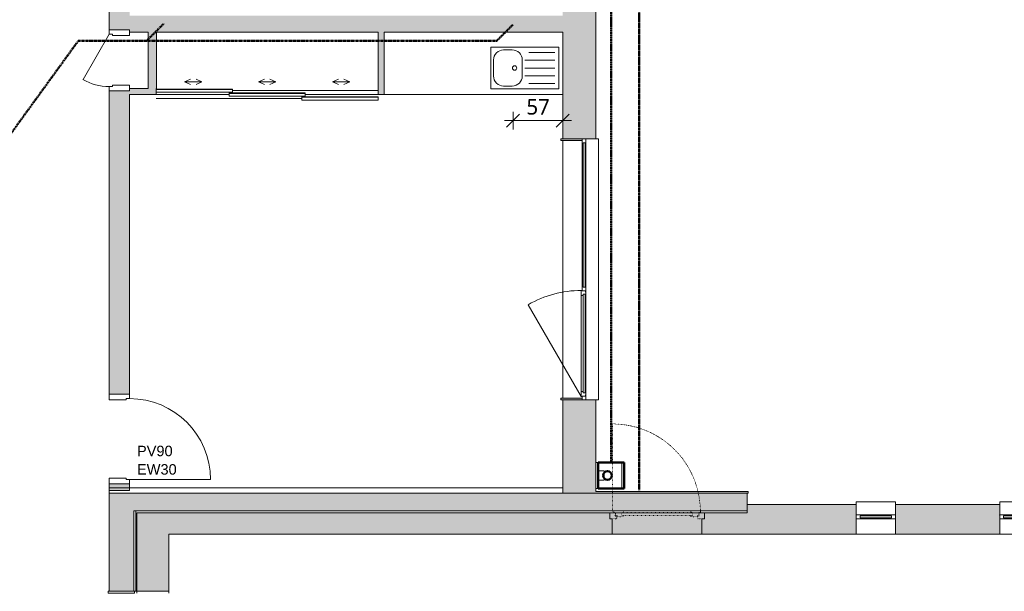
# Model space of a CAD drawing. Header units: millimetres. Extents: x -15787 to 43305, y -34460 to 16025.
# Tile 19 of 44: x 12053 to 23373, y -9382 to -2813. Entities that reach past the tile are written whole.
import ezdxf

# ---------------------------------------------------------------- set-up
doc = ezdxf.new("R2010")
doc.units = ezdxf.units.MM
for name, pattern in [('A-pointilles', [0.53, 0, -0.53]), ('Caché', [3, 2, -1]), ('Center 1_4_', [13.49375, 6.35, -2.38125, 2.38125, -2.38125]), ('Centre', [12.5, 2.5, -1.875, 6.25, -1.875])]:
    doc.linetypes.add(name, pattern=pattern)
for name, color, linetype, lineweight in [('A-ANNO-DIMS', 211, 'Continuous', 9), ('A-ANNO-DIMS-100', 211, 'Continuous', 9), ('A-ANNO-NOTE', 131, 'Continuous', 9), ('A-DETL', 90, 'Continuous', 50), ('A-DETL-GENF', 92, 'Continuous', 9), ('A-DOOR', 31, 'Continuous', 13), ('A-DOOR-FRAM', 31, 'Continuous', 13), ('A-DOOR-GLAZ', 31, 'Continuous', 13), ('A-FLOR', 192, 'Continuous', 9), ('A-GENM-HDLN', 13, 'Continuous', 9), ('A-GLAZ', 151, 'Continuous', 9), ('A-WALL', 113, 'Continuous', 9), ('A-WALL-PATT', 111, 'Continuous', 9), ('I-WALL', 2, 'Continuous', 9), ('P-SANR-FIXT', 6, 'Continuous', 9)]:
    doc.layers.add(name, color=color, linetype=linetype, lineweight=lineweight)
doc.styles.add('Arial', font='arial.ttf', dxfattribs={"height": 120})
doc.styles.add('Trebuchet MS', font='trebuc.ttf', dxfattribs={"height": 180})
doc.dimstyles.new('Cotes100e_Intérieur', dxfattribs={"dimscale": 304.8, "dimtxt": 185.571163, "dimasz": 0.492126, "dimexe": 0.328084, "dimexo": 0.0625, "dimgap": 0.065617, "dimtad": 1, "dimdec": 0, "dimlfac": 0.1, "dimzin": 0, "dimdsep": 46, "dimtxsty": 'Trebuchet MS', "dimblk1": 'OBLIQUE', "dimblk2": 'OBLIQUE', "dimsah": 1, "dimcen": 0.09, "dimdle": 0.328084, "dimazin": 0, "dimtfac": 1, "dimtdec": 4, "dimtix": 1, "dimtmove": 0, "dimatfit": 3, "dimfxl": 0.328084, "dimfxlon": 1, "dimtvp": 1, "dimtolj": 1, "dimtzin": 0, "dimarcsym": 2})

# ---------------------------------------------------------------- blocks, each defined once
blk = doc.blocks.new('Ouverture en rectangle - Ouverture en rectangle 320cm-7305560-RDC_Réseaux')
at = {"layer": 'A-DOOR-FRAM', "color": 23}
for p, q in [((-1580, 151.5), (-1600, 151.5)), ((-1600, 151.5), (-1600, 141.5)), ((-1580, -151.5), (-1580, 151.5)), ((1600, 151.5), (1580, 151.5)), ((1580, 151.5), (1580, -151.5)), ((1600, 141.5), (1600, 151.5)), ((-1600, -141.5), (-1600, -151.5)), ((-1600, -151.5), (-1580, -151.5)), ((1580, -151.5), (1600, -151.5)), ((1600, -151.5), (1600, -141.5))]:
    blk.add_line(p, q, dxfattribs=at)
blk = doc.blocks.new('PINT_ plein-vitré - P90 vitré-8161173-RDC_Réseaux')
at = {"layer": 'A-DOOR', "color": 23}
blk.add_line((-465, -1047.5), (-465, -117.5), dxfattribs=at)
blk.add_arc((-465, -117.5), 930, 270, 0, dxfattribs=at)
at = {"layer": 'A-DOOR-FRAM', "color": 23}
for p, q in [((-450, 117.5), (-515, 117.5)), ((-515, 117.5), (-515, -117.5)), ((-450, -77.5), (-450, 117.5)), ((515, 117.5), (450, 117.5)), ((450, 117.5), (450, -77.5)), ((515, -117.5), (515, 117.5)), ((-465, -117.5), (-465, -77.5)), ((-465, -77.5), (-450, -77.5)), ((450, -77.5), (465, -77.5)), ((465, -77.5), (465, -117.5)), ((-515, -117.5), (-465, -117.5)), ((465, -117.5), (515, -117.5))]:
    blk.add_line(p, q, dxfattribs=at)
blk = doc.blocks.new('evier 1 cuve - 780 x 480 mm-7638799-RDC_Réseaux')
at = {"layer": 'P-SANR-FIXT', "color": 30}
for p, q in [((439, -24), (-341, -24)), ((-341, -24), (-341, -504)), ((-296, -84), (4, -84)), ((294, -57), (194, -57)), ((439, -504), (439, -24)), ((-296, -174), (49, -174)), ((79, -172), (79, -357)), ((409, -357), (409, -172)), ((-296, -264), (49, -264)), ((-296, -354), (49, -354)), ((-296, -444), (4, -444)), ((-341, -504), (439, -504)), ((194, -472), (294, -472))]:
    blk.add_line(p, q, dxfattribs=at)
for centre, radius, start, end in [((194, -172), 115, 90, 180), ((294, -172), 115, 360, 90), ((167, -264), 25.4, 0, 180), ((167, -264), 25.4, 180, 0), ((194, -357), 115, 180, 270), ((294, -357), 115, 270, 0)]:
    blk.add_arc(centre, radius, start, end, dxfattribs=at)
blk = doc.blocks.new('PINT_ plein-vitré - P60 plein-7772797-RDC_Réseaux')
at = {"layer": 'A-DOOR', "color": 23}
blk.add_line((220, -417), (-300, -118), dxfattribs=at)
blk.add_arc((-300, -118), 600, 330, 0, dxfattribs=at)
at = {"layer": 'A-DOOR-FRAM', "color": 23}
for p, q in [((-285, 118), (-350, 118)), ((-350, 118), (-350, -118)), ((-285, -77), (-285, 118)), ((350, 118), (285, 118)), ((285, 118), (285, -77)), ((350, -118), (350, 118)), ((-300, -118), (-300, -77)), ((-300, -77), (-285, -77)), ((285, -77), (300, -77)), ((300, -77), (300, -118)), ((-350, -118), (-300, -118)), ((300, -118), (350, -118))]:
    blk.add_line(p, q, dxfattribs=at)
blk = doc.blocks.new('Menuiserie Alu - 1V _ 1fixe - 300x180cm - Bavettes Alu-8374634-RDC_Réseaux')
at = {"layer": 'A-DETL-GENF', "color": 30}
blk.add_line((1461, 23.5), (404.9, -586.3), dxfattribs=at)
blk.add_arc((1461, 23.5), 1219.5, 180, 210, dxfattribs=at)
at = {"layer": 'A-GLAZ', "color": 30}
for p, q in [((-1441, 77.5), (-1500, 77.5)), ((-1500, 77.5), (-1500, 32.5)), ((-1500, 32.5), (-1441, 32.5)), ((202.5, 68.5), (-1455, 68.5)), ((-1455, 68.5), (-1455, 44.5)), ((-1455, 44.5), (-1455, 68.5)), ((-1455, 68.5), (-1441, 68.5)), ((-1455, 44.5), (202.5, 44.5)), ((-1441, 44.5), (-1455, 44.5)), ((188.5, 77.5), (-1441, 77.5)), ((-1441, 68.5), (-1441, 77.5)), ((-1441, 32.5), (-1441, 44.5)), ((-1441, 32.5), (188.5, 32.5)), ((261.5, 77.5), (188.5, 77.5)), ((188.5, 77.5), (188.5, 68.5)), ((188.5, 68.5), (202.5, 68.5)), ((202.5, 44.5), (188.5, 44.5)), ((188.5, 44.5), (188.5, 32.5)), ((188.5, 32.5), (247.5, 32.5)), ((202.5, 44.5), (202.5, 68.5)), ((202.5, 68.5), (202.5, 44.5)), ((247.5, 32.5), (241.5, 32.5)), ((241.5, 32.5), (241.5, 23.5)), ((241.5, 23.5), (299.5, 23.5)), ((247.5, 32.5), (247.5, 72.5)), ((247.5, 72.5), (261.5, 72.5)), ((261.5, 72.5), (247.5, 72.5)), ((247.5, 72.5), (247.5, 32.5)), ((261.5, 72.5), (261.5, 77.5)), ((299.5, 77.5), (261.5, 77.5)), ((261.5, 77.5), (261.5, 72.5)), ((1417, 68.5), (285.5, 68.5)), ((285.5, 68.5), (285.5, 44.5)), ((285.5, 44.5), (285.5, 68.5)), ((285.5, 68.5), (299.5, 68.5)), ((285.5, 44.5), (1417, 44.5)), ((299.5, 44.5), (285.5, 44.5)), ((1403, 77.5), (299.5, 77.5)), ((299.5, 68.5), (299.5, 77.5)), ((299.5, 23.5), (299.5, 44.5)), ((299.5, 23.5), (1403, 23.5)), ((1403, 77.5), (1403, 68.5)), ((1441, 77.5), (1403, 77.5)), ((1403, 68.5), (1417, 68.5)), ((1417, 44.5), (1403, 44.5)), ((1403, 44.5), (1403, 23.5)), ((1403, 23.5), (1461, 23.5)), ((1417, 44.5), (1417, 68.5)), ((1417, 68.5), (1417, 44.5)), ((1441, 77.5), (1441, 72.5)), ((1500, 77.5), (1441, 77.5)), ((1441, 72.5), (1441, 77.5)), ((1441, 72.5), (1455, 72.5)), ((1455, 72.5), (1441, 72.5)), ((1455, 72.5), (1455, 32.5)), ((1455, 32.5), (1455, 72.5)), ((1455, 32.5), (1500, 32.5)), ((1461, 32.5), (1455, 32.5)), ((1461, 23.5), (1461, 32.5)), ((1500, 32.5), (1500, 77.5))]:
    blk.add_line(p, q, dxfattribs=at)
blk = doc.blocks.new('Porte de placard coulissante - 3 rails - 3 panneaux - 255cm x 210cm - Panneau lisse 2-7982112-RDC_Réseaux')
at = {"layer": 'A-DETL-GENF', "color": 30}
for p, q in [((-950, 111), (-882, 142)), ((-750, 111), (-818, 142)), ((-100, 111), (-32, 142)), ((100, 111), (32, 142)), ((750, 111), (818, 142)), ((950, 111), (882, 142)), ((-950, 111), (-882, 79)), ((-950, 111), (-750, 111)), ((-750, 111), (-818, 79)), ((-100, 111), (-32, 79)), ((-100, 111), (100, 111)), ((100, 111), (32, 79)), ((750, 111), (818, 79)), ((950, 111), (750, 111)), ((950, 111), (882, 79))]:
    blk.add_line(p, q, dxfattribs=at)
at = {"layer": 'A-DOOR', "color": 23}
for p, q in [((-1275, 28), (-1270, 28)), ((-1275, -8), (-1275, 28)), ((-1270, 28), (-1270, 24)), ((-1270, 28), (-403, 28)), ((-1270, 24), (-1270, 28)), ((-1270, 24), (-403, 24)), ((-403, 24), (-1270, 24)), ((-403, 28), (-398, 28)), ((-403, 24), (-403, 28)), ((-403, 28), (-403, 24)), ((-398, 28), (-398, -8)), ((-398, -8), (-1275, -8)), ((-438, -17), (-433, -17)), ((-438, -53), (-438, -17)), ((438, -53), (-438, -53)), ((-433, -17), (-433, -21)), ((-433, -17), (433, -17)), ((-433, -21), (-433, -17)), ((-433, -21), (433, -21)), ((433, -21), (-433, -21)), ((398, -62), (403, -62)), ((398, -98), (398, -62)), ((1275, -98), (398, -98)), ((403, -62), (403, -66)), ((403, -62), (1270, -62)), ((403, -66), (403, -62)), ((403, -66), (1270, -66)), ((1270, -66), (403, -66)), ((433, -17), (438, -17)), ((433, -21), (433, -17)), ((433, -17), (433, -21)), ((438, -17), (438, -53)), ((1270, -62), (1275, -62)), ((1270, -66), (1270, -62)), ((1270, -62), (1270, -66)), ((1275, -62), (1275, -98))]:
    blk.add_line(p, q, dxfattribs=at)
at = {"layer": 'A-DOOR', "color": 30, "lineweight": 9}
for p, q in [((-398, 10), (1275, 10)), ((-1275, -35), (-438, -35)), ((-1275, -80), (398, -80)), ((438, -35), (1275, -35))]:
    blk.add_line(p, q, dxfattribs=at)
blk = doc.blocks.new('Descente EP droite _ Boite à Eau _hôte mur_ - Descente Rectangle 70x110mm _ Boite à eau - 300x300x300-8025974-RDC_Réseaux')
at = {"layer": 'A-DETL-GENF', "color": 30}
for p, q in [((70, 216.5), (70, 286.5)), ((70, 286.5), (180, 286.5)), ((180, 286.5), (180, 216.5)), ((180, 216.5), (70, 216.5))]:
    blk.add_line(p, q, dxfattribs=at)
at = {"layer": 'A-GENM-HDLN', "color": 30}
for p, q in [((-25, 190.5), (-25, 490.5)), ((-25, 490.5), (275, 490.5)), ((275, 490.5), (275, 190.5)), ((275, 190.5), (-25, 190.5))]:
    blk.add_line(p, q, dxfattribs=at)
blk = doc.blocks.new('Bavette Aluminium - Bavelle Aluminium-8374645-RDC_Réseaux')
at = {"layer": 'A-GLAZ', "color": 30}
for p, q in [((-1500, 113), (-1500, 142)), ((-1500, 142), (1500, 142)), ((1500, 142), (1500, 113))]:
    blk.add_line(p, q, dxfattribs=at)
blk = doc.blocks.new('Porte d_entrée simple - Panneau vitré - 90cm x 205cm-8476616-RDC_Réseaux')
at = {"layer": 'A-DETL-GENF', "color": 40, "linetype": 'A-pointilles'}
blk.add_line((-512, 135), (-512, 1144), dxfattribs=at)
blk.add_arc((-512, 135), 1009, 359.2047, 90, dxfattribs=at)
at = {"layer": 'A-DOOR', "color": 60, "linetype": 'A-pointilles'}
for p, q in [((-497, 129), (-497, 141)), ((-494, 144), (-394, 144)), ((-480, 126), (-494, 126)), ((-480, 94), (-480, 126)), ((-405, 127), (-405, 93)), ((-387, 127), (-405, 127)), ((394, 144), (-394, 144)), ((-387, 137), (-387, 127)), ((387, 127), (387, 137)), ((405, 127), (387, 127)), ((394, 144), (494, 144)), ((405, 93), (405, 127)), ((480, 126), (480, 94)), ((494, 126), (480, 126)), ((497, 141), (497, 129)), ((-461, 91), (-477, 91)), ((-461, 76), (-461, 91)), ((-394, 76), (-461, 76)), ((-405, 93), (-387, 93)), ((-387, 93), (-387, 83)), ((387, 93), (405, 93)), ((387, 83), (387, 93)), ((461, 76), (394, 76)), ((461, 91), (461, 76)), ((477, 91), (461, 91))]:
    blk.add_line(p, q, dxfattribs=at)
at = {"layer": 'A-DOOR', "color": 40, "linetype": 'A-pointilles', "lineweight": 9}
for p, q in [((412, 144), (412, 147)), ((452, 147), (452, 144))]:
    blk.add_line(p, q, dxfattribs=at)
at = {"layer": 'A-DOOR', "color": 60, "linetype": 'A-pointilles'}
for centre, radius, start, end in [((-494, 141), 3, 90, 180), ((-494, 129), 3, 180, 270), ((-394, 137), 7, 0, 90), ((394, 137), 7, 90, 180), ((494, 141), 3, 0, 90), ((494, 129), 3, 270, 0), ((-477, 94), 3, 180, 270), ((-394, 83), 7, 270, 0), ((394, 83), 7, 180, 270), ((477, 94), 3, 270, 0)]:
    blk.add_arc(centre, radius, start, end, dxfattribs=at)
for points, knots in [([(-497, 142), (-497, 142), (-497, 142), (-497, 143), (-497, 143), (-497, 143), (-497, 143), (-496, 143), (-496, 144), (-496, 144), (-496, 144), (-496, 144), (-496, 144), (-496, 144), (-495, 144), (-495, 144), (-495, 144), (-495, 144)], [-0.8571429, -0.8571429, -0.8571429, -0.8571429, -0.8214286, -0.7857143, -0.75, -0.7142857, -0.6785714, -0.6428571, -0.5714286, -0.5357143, -0.5, -0.4642857, -0.4285714, -0.3928571, -0.3571429, -0.2857143, -0.1428571, -0.1428571, -0.1428571, -0.1428571]), ([(-495, 127), (-495, 127), (-495, 127), (-495, 127), (-496, 127), (-496, 127), (-496, 127), (-496, 127), (-496, 127), (-496, 127), (-496, 128), (-496, 128), (-497, 128), (-497, 128), (-497, 128), (-497, 128), (-497, 129), (-497, 129), (-497, 129)], [-0.8571429, -0.8571429, -0.8571429, -0.8571429, -0.7142857, -0.6428571, -0.6071429, -0.5714286, -0.5357143, -0.5, -0.4642857, -0.4285714, -0.3928571, -0.3571429, -0.3214286, -0.2857143, -0.25, -0.2142857, -0.1785714, -0.1428571, -0.1428571, -0.1428571, -0.1428571]), ([(-394, 144), (-393, 144), (-392, 144), (-391, 144), (-391, 144), (-390, 143), (-390, 143), (-389, 143), (-389, 142), (-388, 142), (-388, 141), (-388, 140), (-387, 139), (-387, 138), (-387, 137)], [-1, -1, -1, -1, -0.833333, -0.75, -0.666667, -0.625, -0.583333, -0.5, -0.458333, -0.416667, -0.333333, -0.25, -0.166667, 0, 0, 0, 0]), ([(394, 144), (393, 144), (392, 144), (391, 144), (391, 144), (390, 143), (390, 143), (389, 143), (389, 142), (388, 142), (388, 141), (388, 140), (387, 139), (387, 138), (387, 137)], [-1, -1, -1, -1, -0.833333, -0.75, -0.666667, -0.625, -0.583333, -0.5, -0.458333, -0.416667, -0.333333, -0.25, -0.166667, 0, 0, 0, 0]), ([(495, 144), (495, 144), (495, 144), (495, 144), (496, 144), (496, 144), (496, 144), (496, 144), (496, 144), (496, 144), (496, 143), (496, 143), (497, 143), (497, 143), (497, 143), (497, 143), (497, 142), (497, 142), (497, 142)], [-0.8571429, -0.8571429, -0.8571429, -0.8571429, -0.7142857, -0.6428571, -0.6071429, -0.5714286, -0.5357143, -0.5, -0.4642857, -0.4285714, -0.3928571, -0.3571429, -0.3214286, -0.2857143, -0.25, -0.2142857, -0.1785714, -0.1428571, -0.1428571, -0.1428571, -0.1428571]), ([(497, 129), (497, 129), (497, 129), (497, 128), (497, 128), (497, 128), (497, 128), (496, 128), (496, 127), (496, 127), (496, 127), (496, 127), (496, 127), (496, 127), (495, 127), (495, 127), (495, 127), (495, 127)], [-0.8571429, -0.8571429, -0.8571429, -0.8571429, -0.8214286, -0.7857143, -0.75, -0.7142857, -0.6785714, -0.6428571, -0.5714286, -0.5357143, -0.5, -0.4642857, -0.4285714, -0.3928571, -0.3571429, -0.2857143, -0.1428571, -0.1428571, -0.1428571, -0.1428571])]:
    blk.add_open_spline(points, degree=3, knots=knots, dxfattribs=at)
at = {"layer": 'A-DOOR-FRAM', "color": 60, "linetype": 'A-pointilles'}
for p, q in [((-545, 56), (-545, 119)), ((-543, 121), (-486, 121)), ((-483, 119), (-483, 86)), ((483, 86), (483, 119)), ((485, 121), (542, 121)), ((545, 119), (545, 56)), ((-476, 53), (-543, 53)), ((-483, 86), (-468, 86)), ((-465, 84), (-465, 64)), ((465, 64), (465, 84)), ((467, 86), (483, 86)), ((542, 53), (476, 53))]:
    blk.add_line(p, q, dxfattribs=at)
for centre, radius, start, end in [((-543, 119), 2.5, 90, 180), ((-486, 119), 2.5, 0, 90), ((485, 119), 2.5, 90, 180), ((542, 119), 2.5, 0, 90), ((-543, 56), 2.5, 180, 270), ((-476, 64), 11, 270, 0), ((-468, 84), 2.5, 0, 90), ((467, 84), 2.5, 90, 180), ((476, 64), 11, 180, 270), ((542, 56), 2.5, 270, 360)]:
    blk.add_arc(centre, radius, start, end, dxfattribs=at)
at = {"layer": 'A-DOOR-GLAZ', "color": 60, "linetype": 'A-pointilles'}
for p, q in [((-405, 93), (-405, 127)), ((-405, 127), (405, 127)), ((405, 127), (405, 93)), ((405, 93), (-405, 93))]:
    blk.add_line(p, q, dxfattribs=at)
blk = doc.blocks.new('Menuiserie Alu - 1fixe - 45x210cm - Bavette Alu-8243286-RDC_Réseaux')
at = {"layer": 'A-GLAZ'}
for p, q in [((-225, -4), (-166, -4)), ((-225, -49), (-225, -4)), ((-166, -49), (-225, -49)), ((-180, -40), (-180, -16)), ((-180, -16), (180, -16)), ((-180, -16), (-180, -40)), ((-166, -16), (-180, -16)), ((180, -40), (-180, -40)), ((-180, -40), (-166, -40)), ((-166, -4), (166, -4)), ((-166, -4), (-166, -16)), ((-166, -40), (-166, -49)), ((166, -49), (-166, -49)), ((166, -4), (225, -4)), ((166, -16), (166, -4)), ((180, -16), (166, -16)), ((166, -40), (180, -40)), ((166, -49), (166, -40)), ((225, -49), (166, -49)), ((180, -16), (180, -40)), ((180, -40), (180, -16)), ((225, -4), (225, -49))]:
    blk.add_line(p, q, dxfattribs=at)
blk = doc.blocks.new('Bavette Aluminium - Bavelle Aluminium-8243290-RDC_Réseaux')
at = {"layer": 'A-GLAZ'}
for p, q in [((-225, -150), (-225, -121)), ((225, -150), (-225, -150)), ((225, -121), (225, -150))]:
    blk.add_line(p, q, dxfattribs=at)
blk = doc.blocks.new('Menuiserie Alu - 1fixe - 45x210cm - Bavette Alu-V10-RDC_Réseaux')
at = {"layer": 'A-GLAZ'}
for p, q in [((-225, -4), (-166, -4)), ((-166, -49), (-225, -49)), ((-180, -40), (-180, -16)), ((-180, -16), (180, -16)), ((-180, -16), (-180, -40)), ((-166, -16), (-180, -16)), ((180, -40), (-180, -40)), ((-180, -40), (-166, -40)), ((-166, -4), (166, -4)), ((-166, -4), (-166, -16)), ((-166, -40), (-166, -49)), ((166, -49), (-166, -49)), ((166, -4), (225, -4)), ((166, -16), (166, -4)), ((180, -16), (166, -16)), ((166, -40), (180, -40)), ((166, -49), (166, -40)), ((225, -49), (166, -49)), ((180, -16), (180, -40)), ((180, -40), (180, -16))]:
    blk.add_line(p, q, dxfattribs=at)
blk = doc.blocks.new('DIMBLOCK27-RDC_Réseaux')
at = {"layer": 'A-ANNO-DIMS-100'}
for p, q in [((17726, -3973), (17726, -3873)), ((17726, -3973), (17801, -3898)), ((18296, -3973), (18296, -3873)), ((18296, -3973), (18371, -3898)), ((17626, -3973), (18396, -3973)), ((17726, -3973), (17651, -4048)), ((17726, -3973), (17726, -4073)), ((18296, -3973), (18221, -4048)), ((18296, -3973), (18296, -4073))]:
    blk.add_line(p, q, dxfattribs=at)
at = {"layer": 'A-ANNO-DIMS-100', "color": 0, "insert": (17879, -3723), "char_height": 180, "width": 317.04, "attachment_point": 1, "line_spacing_factor": 1.048425, "style": 'Trebuchet MS'}
blk.add_mtext('57', dxfattribs=at)
blk = doc.blocks.new('_Oblique')
at = {"color": 0, "linetype": 'ByBlock', "lineweight": -2}
blk.add_line((-0.5, -0.5), (0.5, 0.5), dxfattribs=at)

msp = doc.modelspace()

# ---------------------------------------------------------------- hatches: boundary and pattern name
at = {"layer": 'A-WALL-PATT'}
h = msp.add_hatch(color=30, dxfattribs=at)
h.paths.add_polyline_path([(18589.4, -8255.4), (18676.7, -8255.4), (18676.7, -7182.9), (18563.7, -7182.9), (18562.7, -7182.9), (18295.7, -7182.9), (18295.7, -8255.4)])
h.paths.add_polyline_path([(18676.7, -4182.9), (18676.7, -1943.6), (18563.7, -1943.6), (18562.7, -1943.6), (18295.7, -1943.6), (18295.7, -4182.9), (18562.7, -4182.9), (18563.7, -4182.9)])
h.paths.add_polyline_path([(18676.7, -943.6), (18676.7, 157.9), (18305.7, 157.9), (18305.7, 187.9), (18295.7, 187.9), (18295.7, -943.6), (18562.7, -943.6), (18563.7, -943.6)])
h.paths.add_polyline_path([(18305.7, 1217.9), (18305.7, 1247.9), (18676.7, 1247.9), (18676.7, 1679.5), (18295.7, 1679.5), (18295.7, 1217.9)])
for points in [[(13316.7, -2860.9), (13316.7, -2067.1), (13081.7, -2067.1), (13081.7, -2860.9)], [(18295.7, -2957.4), (18295.7, -2764.4), (13316.7, -2764.4), (13316.7, -2957.4), (18118.5, -2957.4)], [(13623.7, -3602.4), (13626.7, -3602.4), (13626.7, -2957.4), (13528.7, -2957.4), (13528.7, -3602.4)], [(16173.7, -2957.4), (16173.7, -3673.4), (16244.7, -3673.4), (16244.7, -2957.4)], [(13316.7, -3673.4), (13623.7, -3673.4), (13623.7, -3602.4), (13316.7, -3602.4), (13316.7, -3629.9)], [(18275.7, -4182.9), (18275.7, -4201.9), (18518.7, -4201.9), (18518.7, -4182.9)], [(18518.7, -7182.9), (18518.7, -7163.9), (18275.7, -7163.9), (18275.7, -7182.9), (18354, -7182.9)], [(20427.3, -8255.4), (20427.3, -8235.4), (18676.7, -8235.4), (18676.7, -8255.4), (20002.2, -8255.4)], [(19531.3, -8455.4), (20024.1, -8455.4), (20024.1, -8255.4), (18724.1, -8255.4), (18724.1, -8455.4), (19295.8, -8455.4)], [(19531.3, -8724), (19896.5, -8724), (19896.5, -8549), (19926.5, -8549), (19926.5, -8481), (18836.5, -8481), (18836.5, -8549), (18866.5, -8549), (18866.5, -8724), (19060.3, -8724)]]:
    msp.add_hatch(color=30, dxfattribs=at).paths.add_polyline_path(points)
h = msp.add_hatch(color=30, dxfattribs=at)
h.paths.add_polyline_path([(13081.7, -8223.9), (13316.7, -8223.9), (13316.7, -8147.4), (13081.7, -8147.4), (13081.7, -8202.6)])
h.paths.add_polyline_path([(13316.7, -7117.4), (13316.7, -3629.9), (13081.7, -3629.9), (13081.7, -7117.4)])
h.paths.add_polyline_path([(13316.7, -2929.9), (13316.7, -2860.9), (13081.7, -2860.9), (13081.7, -2929.9)])
h = msp.add_hatch(color=30, dxfattribs=at)
h.paths.add_polyline_path([(13364.7, -16810.3), (13364.7, -12581.8), (13081.7, -12581.8), (13081.7, -16810.3)])
h.paths.add_polyline_path([(13364.7, -9381.8), (13364.7, -8255.4), (13081.7, -8255.4), (13081.7, -9381.8)])
h = msp.add_hatch(color=256, dxfattribs=at)
h.paths.add_polyline_path([(20417.3, -8455.4), (20417.3, -8255.4), (20024.1, -8255.4), (20024.1, -8455.4)])
h.paths.add_polyline_path([(18295.7, -8455.4), (18724.1, -8455.4), (18724.1, -8255.4), (13364.7, -8255.4), (13364.7, -8455.4), (18118.5, -8455.4)])
h = msp.add_hatch(color=256, dxfattribs=at)
h.paths.add_polyline_path([(13401.7, -16810.3), (13767.7, -16810.3), (13767.7, -12581.8), (13401.7, -12581.8), (13401.7, -16469.3)])
h.paths.add_polyline_path([(13401.7, -9381.8), (13767.7, -9381.8), (13767.7, -8481), (13401.7, -8481), (13401.7, -8724)])
h = msp.add_hatch(color=256, dxfattribs=at)
h.paths.add_polyline_path([(20417.3, -8724), (20417.3, -8481), (19926.5, -8481), (19926.5, -8549), (19896.5, -8549), (19896.5, -8724), (20002.2, -8724)])
h.paths.add_polyline_path([(18836.5, -8724), (18866.5, -8724), (18866.5, -8549), (18836.5, -8549), (18836.5, -8481), (13767.7, -8481), (13767.7, -8724), (18589.4, -8724)])
h = msp.add_hatch(color=256, dxfattribs=at)
h.paths.add_polyline_path([(42520.1, -8724), (42520.1, -8383), (34230.1, -8383), (34230.1, -8504), (34230.1, -8505), (34230.1, -8724), (42179.1, -8724)])
h.paths.add_polyline_path([(33780.1, -8724), (33780.1, -8505), (33780.1, -8504), (33780.1, -8383), (32580.1, -8383), (32580.1, -8504), (32580.1, -8505), (32580.1, -8724), (33778.6, -8724)])
h.paths.add_polyline_path([(32128.6, -8724), (32130.1, -8724), (32130.1, -8505), (32130.1, -8504), (32130.1, -8383), (30930.1, -8383), (30930.1, -8504), (30930.1, -8505), (30930.1, -8724), (31304, -8724)])
h.paths.add_polyline_path([(30362.2, -8724), (30480.1, -8724), (30480.1, -8505), (30480.1, -8504), (30480.1, -8383), (29280.1, -8383), (29280.1, -8504), (29280.1, -8505), (29280.1, -8724), (29420.4, -8724)])
h.paths.add_polyline_path([(28478.6, -8724), (28830.1, -8724), (28830.1, -8505), (28830.1, -8504), (28830.1, -8383), (27630.1, -8383), (27630.1, -8504), (27630.1, -8505), (27630.1, -8724), (27631.6, -8724)])
h.paths.add_polyline_path([(27180.1, -8724), (27180.1, -8505), (27180.1, -8504), (27180.1, -8383), (26140.1, -8383), (26140.1, -8451), (26110.1, -8451), (26110.1, -8724), (27178.6, -8724)])
h.paths.add_polyline_path([(24711.3, -8724), (25080.1, -8724), (25080.1, -8451), (25050.1, -8451), (25050.1, -8383), (23770.1, -8383), (23770.1, -8504), (23770.1, -8505), (23770.1, -8724), (23771.6, -8724)])
h.paths.add_polyline_path([(23320.1, -8724), (23320.1, -8505), (23320.1, -8504), (23320.1, -8383), (22120.1, -8383), (22120.1, -8504), (22120.1, -8505), (22120.1, -8724), (23318.6, -8724)])
h.paths.add_polyline_path([(21670.1, -8724), (21670.1, -8505), (21670.1, -8504), (21670.1, -8383), (20417.3, -8383), (20417.3, -8724), (21668.6, -8724)])

# ---------------------------------------------------------------- linework, layer by layer
at = {"layer": 'A-DETL', "linetype": 'Center 1_4_'}
msp.add_line((18852.7, -7900.5), (18852.7, 1379.5), dxfattribs=at)
at = {"layer": 'A-DETL', "linetype": 'Caché'}
msp.add_line((19176.7, 672.2), (19176.7, -8220.5), dxfattribs=at)
at = {"layer": 'A-DETL', "linetype": 'Centre'}
for p, q in [((13706.7, -2860.9), (13511.1, -3056.5)), ((17726.5, -2866.9), (17536.8, -3056.5)), ((12726.5, -3056.5), (7886.2, -9718.6)), ((17536.8, -3056.5), (12726.5, -3056.5))]:
    msp.add_line(p, q, dxfattribs=at)
at = {"layer": 'A-DETL'}
for p, q in [((18702.7, -7900.5), (19002.7, -7900.5)), ((18702.7, -8200.5), (18702.7, -7900.5)), ((19002.7, -7900.5), (19002.7, -8200.5)), ((19002.7, -8200.5), (18702.7, -8200.5))]:
    msp.add_line(p, q, dxfattribs=at)
msp.add_circle((18809.9, -8050.5), 50, dxfattribs=at)
at = {"layer": 'A-FLOR', "color": 30}
for p, q in [((16244.7, -3673.4), (18295.7, -3673.4)), ((13401.7, -9381.8), (13389.7, -9381.8))]:
    msp.add_line(p, q, dxfattribs=at)
at = {"layer": 'A-WALL', "color": 23, "lineweight": 13}
for p, q in [((18676.7, -4182.9), (18676.7, -1943.6)), ((13081.7, -2067.1), (13081.7, -2929.9)), ((13081.7, -2929.9), (13316.7, -2929.9)), ((13316.7, -2929.9), (13316.7, -2957.4)), ((13316.7, -2957.4), (13528.7, -2957.4)), ((13626.7, -2957.4), (16173.7, -2957.4)), ((16244.7, -2957.4), (18295.7, -2957.4)), ((18295.7, -2957.4), (18295.7, -4182.9)), ((13316.7, -3629.9), (13081.7, -3629.9)), ((13081.7, -3629.9), (13081.7, -7117.4)), ((13316.7, -7117.4), (13316.7, -3673.4)), ((18562.7, -4182.9), (18562.7, -4181.4)), ((18562.7, -4181.4), (18563.7, -4181.4)), ((18563.7, -4181.4), (18563.7, -4182.9)), ((18563.7, -4182.9), (18676.7, -4182.9)), ((13081.7, -7117.4), (13316.7, -7117.4)), ((18295.7, -7182.9), (18295.7, -8192.4)), ((18562.7, -7184.4), (18562.7, -7182.9)), ((18563.7, -7184.4), (18562.7, -7184.4)), ((18676.7, -7182.9), (18563.7, -7182.9)), ((18563.7, -7182.9), (18563.7, -7184.4)), ((18676.7, -8235.4), (18676.7, -7182.9)), ((13316.7, -8147.4), (13081.7, -8147.4)), ((13081.7, -8147.4), (13081.7, -8223.9)), ((13316.7, -8223.9), (13316.7, -8147.4)), ((13081.7, -8223.9), (13316.7, -8223.9)), ((13081.7, -8255.4), (13081.7, -9381.8)), ((18295.7, -8255.4), (20427.3, -8255.4)), ((20427.3, -8235.4), (18676.7, -8235.4)), ((20427.3, -8255.4), (20427.3, -8235.4)), ((13364.7, -9381.8), (13364.7, -8455.4)), ((13081.7, -9381.8), (13364.7, -9381.8))]:
    msp.add_line(p, q, dxfattribs=at)
at = {"layer": 'A-WALL', "color": 30}
for p, q in [((18295.7, -7163.9), (18295.7, -4201.9)), ((18295.7, -8255.4), (13081.7, -8255.4)), ((18295.7, -8255.4), (18295.7, -8192.4)), ((13389.7, -8455.4), (13389.7, -9381.8)), ((13374.7, -9381.8), (13389.7, -9381.8))]:
    msp.add_line(p, q, dxfattribs=at)
at = {"layer": 'A-WALL'}
for p, q in [((18295.7, -8255.4), (13364.7, -8255.4)), ((18836.5, -8549), (18836.5, -8481)), ((19926.5, -8481), (19926.5, -8549)), ((18866.5, -8549), (18836.5, -8549)), ((18866.5, -8724), (18866.5, -8549)), ((19926.5, -8549), (19896.5, -8549)), ((19896.5, -8549), (19896.5, -8724)), ((22120.1, -8724), (21670.1, -8724)), ((23770.1, -8724), (23320.1, -8724)), ((13401.7, -9381.8), (13767.7, -9381.8))]:
    msp.add_line(p, q, dxfattribs=at)
at = {"layer": 'A-WALL', "lineweight": 13}
for p, q in [((20417.3, -8481), (20417.3, -8255.4)), ((13364.7, -8455.4), (20417.3, -8455.4)), ((13401.7, -8481), (13401.7, -9401.8)), ((20417.3, -8481), (13401.7, -8481)), ((21670.1, -8383), (20417.3, -8383)), ((21670.1, -8504), (21670.1, -8383)), ((23320.1, -8383), (22120.1, -8383)), ((22120.1, -8383), (22120.1, -8504)), ((23320.1, -8504), (23320.1, -8383)), ((21668.6, -8505), (21668.6, -8504)), ((21668.6, -8504), (21670.1, -8504)), ((21670.1, -8505), (21668.6, -8505)), ((21670.1, -8724), (21670.1, -8505)), ((22120.1, -8504), (22121.6, -8504)), ((22121.6, -8505), (22120.1, -8505)), ((22120.1, -8505), (22120.1, -8724)), ((22121.6, -8504), (22121.6, -8505)), ((23318.6, -8505), (23318.6, -8504)), ((23318.6, -8504), (23320.1, -8504)), ((23320.1, -8505), (23318.6, -8505)), ((23320.1, -8724), (23320.1, -8549)), ((13767.7, -8724), (21670.1, -8724)), ((13767.7, -9401.8), (13767.7, -8724)), ((22120.1, -8724), (23320.1, -8724))]:
    msp.add_line(p, q, dxfattribs=at)
at = {"layer": 'A-WALL', "color": 40, "linetype": 'A-pointilles'}
msp.add_line((13767.7, -9381.8), (13401.7, -9381.8), dxfattribs=at)
at = {"layer": 'I-WALL', "color": 23, "lineweight": 13}
for p, q in [((13528.7, -2957.4), (13528.7, -3602.4)), ((13626.7, -3602.4), (13626.7, -2957.4)), ((16173.7, -2957.4), (16173.7, -3673.4)), ((16244.7, -3673.4), (16244.7, -2957.4)), ((13528.7, -3602.4), (13316.7, -3602.4)), ((13316.7, -3602.4), (13316.7, -3629.9)), ((13623.7, -3609.5), (13623.7, -3602.4)), ((13623.7, -3602.4), (13626.7, -3602.4)), ((13316.7, -3673.4), (13623.7, -3673.4)), ((13623.7, -3673.4), (13623.7, -3645.5)), ((16173.7, -3673.4), (16244.7, -3673.4)), ((18518.7, -4182.9), (18275.7, -4182.9)), ((18275.7, -4182.9), (18275.7, -4201.9)), ((18275.7, -4201.9), (18518.7, -4201.9)), ((18518.7, -7163.9), (18275.7, -7163.9)), ((18275.7, -7163.9), (18275.7, -7182.9)), ((18275.7, -7182.9), (18518.7, -7182.9)), ((18295.7, -8192.4), (13081.7, -8192.4)), ((13081.7, -8223.9), (13081.7, -8255.4))]:
    msp.add_line(p, q, dxfattribs=at)

# ---------------------------------------------------------------- block references
at = {"layer": 'A-DETL-GENF', "color": 40, "linetype": 'A-pointilles'}
msp.add_blockref('Porte d_entrée simple - Panneau vitré - 90cm x 205cm-8476616-RDC_Réseaux', (19381.5, -8602.5), dxfattribs=at)
at = {"layer": 'A-DOOR', "color": 23}
for name, p, rotation in [('PINT_ plein-vitré - P60 plein-7772797-RDC_Réseaux', (13199.2, -3279.9), 269.9999999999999), ('PINT_ plein-vitré - P90 vitré-8161173-RDC_Réseaux', (13199.2, -7632.4), 89.99999999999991)]:
    msp.add_blockref(name, p, dxfattribs=dict(at, rotation=rotation))
at = {"layer": 'A-DOOR', "color": 30, "lineweight": 9}
msp.add_blockref('Porte de placard coulissante - 3 rails - 3 panneaux - 255cm x 210cm - Panneau lisse 2-7982112-RDC_Réseaux', (14898.7, -3637.9), dxfattribs=at)
at = {"layer": 'A-DOOR-FRAM', "color": 23, "rotation": 269.9999999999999}
msp.add_blockref('Ouverture en rectangle - Ouverture en rectangle 320cm-7305560-RDC_Réseaux', (13223.2, -10981.8), dxfattribs=at)
at = {"layer": 'A-GENM-HDLN', "color": 30, "rotation": 269.9999999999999}
msp.add_blockref('Descente EP droite _ Boite à Eau _hôte mur_ - Descente Rectangle 70x110mm _ Boite à eau - 300x300x300-8025974-RDC_Réseaux', (18486.2, -7925.5), dxfattribs=at)
at = {"layer": 'A-GLAZ', "color": 30, "rotation": 269.9999999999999}
for name, p in [('Menuiserie Alu - 1V _ 1fixe - 300x180cm - Bavettes Alu-8374634-RDC_Réseaux', (18486.2, -5682.9)), ('Bavette Aluminium - Bavelle Aluminium-8374645-RDC_Réseaux', (18563.7, -5682.9))]:
    msp.add_blockref(name, p, dxfattribs=at)
at = {"layer": 'A-GLAZ', "rotation": 180}
for name, p in [('Bavette Aluminium - Bavelle Aluminium-8243290-RDC_Réseaux', (21895.1, -8504)), ('Bavette Aluminium - Bavelle Aluminium-8243290-RDC_Réseaux', (23545.1, -8504)), ('Menuiserie Alu - 1fixe - 45x210cm - Bavette Alu-V10-RDC_Réseaux', (21895.1, -8553.5)), ('Menuiserie Alu - 1fixe - 45x210cm - Bavette Alu-8243286-RDC_Réseaux', (23545.1, -8553.5))]:
    msp.add_blockref(name, p, dxfattribs=at)
at = {"layer": 'P-SANR-FIXT', "color": 30, "rotation": 180}
msp.add_blockref('evier 1 cuve - 780 x 480 mm-7638799-RDC_Réseaux', (17910.2, -3631.8), dxfattribs=at)

# ---------------------------------------------------------------- dimensions: what is measured, and where the dimension line sits
at = {"layer": 'A-ANNO-DIMS'}
dim = msp.add_linear_dim(base=(18295.7, -3973), p1=(17726.5, -3873), p2=(18295.7, -3873), dimstyle='Cotes100e_Intérieur', override={"dimpost": '<>', "dimfxl": 569.254385}, dxfattribs=at)
dim.commit()
dim.dimension.update_dxf_attribs({"geometry": 'DIMBLOCK27-RDC_Réseaux', "text_midpoint": (18011.1, -3861.8)})

# ---------------------------------------------------------------- next in the draw order: texts
at = {"layer": 'A-ANNO-NOTE', "color": 30, "char_height": 120, "attachment_point": 1, "style": 'Arial', "bg_fill": 3, "box_fill_scale": 1.25, "bg_fill_color": 256, "bg_fill_true_color": 13158600, "bg_fill_transparency": 0}
for s, insert, width in [('PV90', (13401.8, -7708.9), 513.08), ('EW30', (13401.8, -7920.6), 609.282)]:
    msp.add_mtext(s, dxfattribs=dict(at, insert=insert, width=width))

doc.saveas('drawing.dxf')
